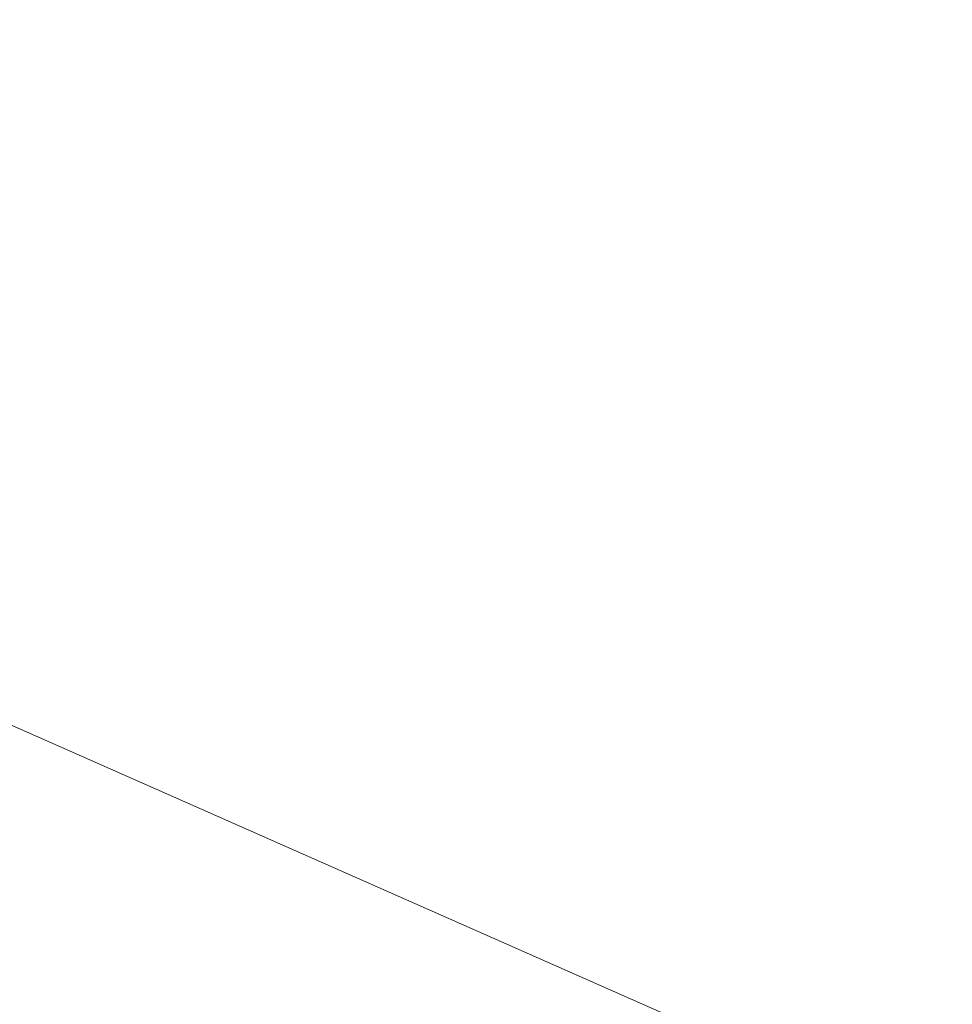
# Model space of a CAD drawing. Header units: metres. Extents: x 549174 to 549665, y 157268 to 157801.
# Tile 228 of 256: x 549410.722 to 549411.531, y 157331.703 to 157332.556. Entities that reach past the tile are written whole.
import ezdxf

# ---------------------------------------------------------------- set-up
doc = ezdxf.new("R2010")
doc.units = ezdxf.units.M
doc.header["$MEASUREMENT"] = 0
doc.layers.add('3D_teren', color=7, linetype='Continuous')

# ---------------------------------------------------------------- blocks, each defined once
blk = doc.blocks.new('Mesh_B6D73683-0C0B-485A-B2D7-8E85C7DA5005', base_point=(549174.67706, 157384.67974))
at = {"layer": '3D_teren', "lineweight": 0}
mesh = blk.add_polyface(dxfattribs=at)
corners = [(549414.75523, 157327.5887, 262.1), (549413.48786, 157321.7559, 262.1), (549414.93889, 157321.26214, 262.1), (549416.03593, 157320.58342, 262.1), (549416.09913, 157327.46968, 262.1), (549416.79926, 157319.70228, 262.1), (549417.34997, 157318.67075, 262.1), (549417.58892, 157327.64198, 262.1), (549417.80997, 157317.28075, 262.1), (549417.92997, 157315.77075, 262.1), (549417.58892, 157327.64198, 263.43853), (549416.09913, 157327.46968, 263.3701), (549415.52157, 157327.52083, 263.3514), (549414.75523, 157327.5887, 263.36242), (549409.84121, 157328.65629, 263.37295), (549408.81178, 157328.87994, 263.38144), (549408.66997, 157328.91075, 263.38116), (549414.30873, 157327.6857, 263.37216), (549411.0639, 157328.39065, 263.33729), (549408.66997, 157328.91075, 262.1), (549407.99897, 157329.05155, 263.3797), (549407.99897, 157329.05155, 262.1), (549406.23997, 157323.33075, 263.17098), (549408.56277, 157322.82604, 263.15184), (549411.91349, 157322.09798, 263.05409), (549412.43387, 157321.98491, 263.05968), (549413.48786, 157321.7559, 263.03668), (549406.23997, 157323.33075, 262.1), (549414.75526, 157321.32463, 263), (549414.93889, 157321.26214, 262.9934), (549416.03593, 157320.58342, 262.93198), (549416.79926, 157319.70228, 262.85984), (549416.80759, 157319.68667, 262.85862), (549417.17652, 157318.99562, 262.79975), (549417.34997, 157318.67075, 262.7723), (549417.80997, 157317.28075, 262.66234), (549417.92997, 157315.77075, 262.55291), (549417.92278, 157315.74086, 262.551), (549417.72773, 157314.9301, 262.5), (549417.67575, 157314.71403, 262.1), (549417.67575, 157314.71403, 262.5), (549417.39564, 157314.79318, 262.5), (549406.07577, 157318.14403, 263), (549405.66564, 157318.10795, 263), (549418.55251, 157327.92514, 263.49419), (549418.57577, 157327.99936, 263.5), (549415.07577, 157330.01801, 263.5), (549410.57577, 157332.00617, 263.5), (549412.07577, 157320.89605, 263), (549407.6849, 157318.82255, 263), (549417.07577, 157332.55631, 264)]
mesh.append_faces([[corners[k] for k in face] for face in [(7, 10, 11, 4), (19, 16, 20, 21), (2, 29, 30, 3), (3, 30, 31, 5), (6, 34, 35, 8), (8, 35, 36, 9), (40, 38, 41), (41, 42, 43), (13, 12, 46, 17), (17, 46, 47, 18), (18, 47, 14), (14, 47, 15), (48, 25, 24), (28, 26, 25, 48), (48, 24, 23, 49), (42, 41, 49), (45, 50, 46), (41, 48, 49)]], dxfattribs={"color": 253})
mesh.append_faces([[corners[k] for k in face] for face in [(0, 12, 13), (27, 26, 1), (28, 1, 26), (5, 34, 6), (39, 38, 40), (11, 45, 46, 12), (29, 31, 30), (33, 38, 37), (34, 36, 35)]], dxfattribs={"vtx0": -1, "color": 253})
mesh.append_faces([[corners[k] for k in face] for face in [(4, 12, 0), (0, 18, 19), (19, 18, 16), (9, 38, 39)]], dxfattribs={"vtx0": -1, "vtx1": -1, "color": 253})
mesh.append_faces([[corners[k] for k in face] for face in [(27, 24, 26)]], dxfattribs={"vtx0": -1, "vtx1": -1, "vtx2": -1, "color": 253})
mesh.append_faces([[corners[k] for k in face] for face in [(0, 1, 2), (0, 2, 3), (4, 3, 5), (4, 5, 6), (7, 6, 8), (7, 8, 9), (5, 33, 34), (9, 37, 38)]], dxfattribs={"vtx0": -1, "vtx2": -1, "color": 253})
mesh.append_faces([[corners[k] for k in face] for face in [(29, 41, 32, 31)]], dxfattribs={"vtx0": -1, "vtx3": -1, "color": 253})
mesh.append_faces([[corners[k] for k in face] for face in [(4, 0, 3), (7, 4, 6), (18, 14, 16), (0, 13, 18), (5, 31, 33)]], dxfattribs={"vtx1": -1, "vtx2": -1, "color": 253})
mesh.append_faces([[corners[k] for k in face] for face in [(4, 11, 12), (14, 15, 16), (13, 17, 18), (22, 23, 24), (24, 25, 26), (31, 32, 33)]], dxfattribs={"vtx2": -1, "color": 253})
mesh.append_faces([[corners[k] for k in face] for face in [(28, 29, 2, 1), (11, 10, 44, 45), (29, 28, 48, 41), (33, 32, 41, 38), (34, 33, 37, 36)]], dxfattribs={"vtx3": -1, "color": 253})

msp = doc.modelspace()

# ---------------------------------------------------------------- block references
at = {"layer": '3D_teren', "color": 7, "lineweight": 13}
msp.add_blockref('Mesh_B6D73683-0C0B-485A-B2D7-8E85C7DA5005', (549174.67706, 157384.67974), dxfattribs=at)

doc.saveas('drawing.dxf')
